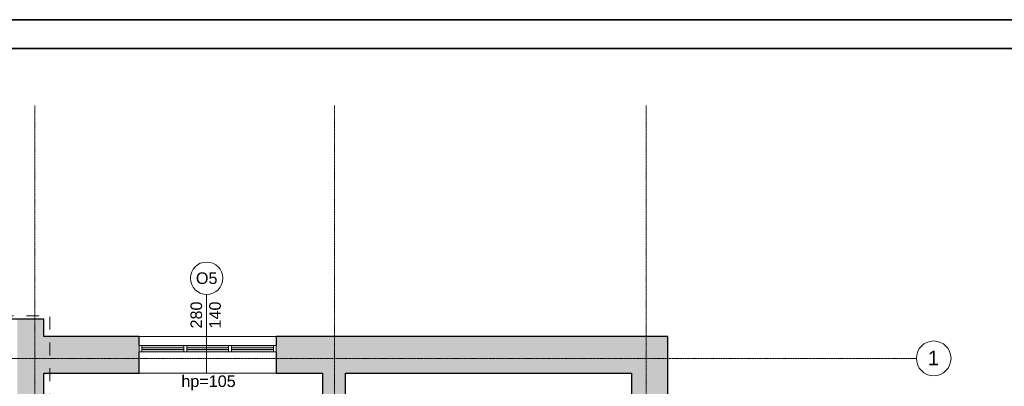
# Model space of a CAD drawing. Header units: centimetres. Extents: x 14504 to 44111, y -18976 to -7683.
# Tile 116 of 141: x 37770 to 39474, y -16640 to -16006. Entities that reach past the tile are written whole.
import ezdxf

# ---------------------------------------------------------------- set-up
doc = ezdxf.new("R2010")
doc.units = ezdxf.units.CM
doc.linetypes.add('Aligning Line 1_8_', pattern=[0.635, 0.3175, -0.3175])
doc.linetypes.add('Linia siatki', pattern=[0.9925, 0.47, -0.2175, 0.0875, -0.2175])
for name, color, linetype, lineweight in [('_gruba', 90, 'Continuous', 35), ('A-DETL', 6, 'Continuous', 9), ('A-DETL-THIN', 151, 'Continuous', 9), ('A-GLAZ', 151, 'Continuous', 9), ('A-WALL', 4, 'Continuous', 9), ('A-WALL-PATT', 111, 'Continuous', 25), ('G-ANNO-TEXT', 8, 'Continuous', 9), ('I-WALL', 2, 'Continuous', 9), ('S-GRID', 8, 'Continuous', 9), ('S-GRID-IDEN', 8, 'Continuous', 9)]:
    doc.layers.add(name, color=color, linetype=linetype, lineweight=lineweight)
doc.styles.add('Arial', font='arial.ttf', dxfattribs={"height": 23.8125})
doc.styles.add('Arial_3', font='arial.ttf', dxfattribs={"width": 0.8, "height": 18})
doc.styles.add('Arial_5', font='arial.ttf', dxfattribs={"height": 15})

# ---------------------------------------------------------------- blocks, each defined once
blk = doc.blocks.new('Aluminum_2 szybowe - 160x140 wymiana-631431-6_Poziom posadzka II pietra')
at = {"layer": 'A-GLAZ'}
h = blk.add_hatch(color=256, dxfattribs=at)
h.paths.add_polyline_path([(-59.7, 7.7), (-59.7, 12.2), (-132.1, 12.2), (-132.1, 7.7), (-112.9, 7.7)])
h.paths.add_polyline_path([(-112.9, 14.7), (-59.7, 14.7), (-59.7, 19.2), (-132.1, 19.2), (-132.1, 14.7)])
h = blk.add_hatch(color=256, dxfattribs=at)
h.paths.add_polyline_path([(17.8, 7.7), (17.8, 12.2), (-54.6, 12.2), (-54.6, 7.7)])
h.paths.add_polyline_path([(17.8, 14.7), (17.8, 19.2), (-54.6, 19.2), (-54.6, 14.7)])
at = {"layer": 'A-GLAZ', "lineweight": 18}
for p, q in [((-132.1, 19.2), (-137.2, 19.2)), ((-137.2, 19.2), (-137.2, 7.7)), ((-132.1, 7.7), (-132.1, 19.2)), ((-54.6, 19.2), (-59.7, 19.2)), ((-59.7, 19.2), (-59.7, 7.7)), ((-54.6, 7.7), (-54.6, 19.2)), ((22.8, 19.2), (17.8, 19.2)), ((17.8, 19.2), (17.8, 7.7)), ((22.8, 7.7), (22.8, 19.2)), ((-137.2, 7.7), (-132.1, 7.7)), ((-59.7, 14.7), (-132.1, 14.7)), ((-132.1, 14.7), (-132.1, 12.2)), ((-132.1, 12.2), (-59.7, 12.2)), ((-59.7, 12.2), (-59.7, 14.7)), ((-59.7, 7.7), (-54.6, 7.7)), ((17.8, 14.7), (-54.6, 14.7)), ((-54.6, 14.7), (-54.6, 12.2)), ((-54.6, 12.2), (17.8, 12.2)), ((17.8, 12.2), (17.8, 14.7)), ((17.8, 7.7), (22.8, 7.7))]:
    blk.add_line(p, q, dxfattribs=at)
at = {"layer": 'A-GLAZ'}
for p, q in [((-132.1, 19.2), (-59.7, 19.2)), ((-54.6, 19.2), (17.8, 19.2)), ((-59.7, 7.7), (-132.1, 7.7)), ((17.8, 7.7), (-54.6, 7.7))]:
    blk.add_line(p, q, dxfattribs=at)
blk = doc.blocks.new('Siatka - M_Symbol siatki - okrąg-11506-6_Poziom posadzka II pietra')
at = {"layer": 'S-GRID-IDEN'}
blk.add_circle((0, 0), 0.3, dxfattribs=at)

msp = doc.modelspace()

# ---------------------------------------------------------------- hatches: boundary and pattern name
at = {"layer": 'A-WALL-PATT', "lineweight": 9, "transparency": 33554610}
h = msp.add_hatch(color=256, dxfattribs=at)
h.paths.add_polyline_path([(37766.1, -18063.9), (37812.1, -18063.9), (37812.1, -17274.9), (37766.1, -17274.9), (37766.1, -18061.9)])
h.paths.add_polyline_path([(37766.1, -17129.9), (37812.1, -17129.9), (37812.1, -16523.9), (37766.1, -16523.9), (37766.1, -17076.1)])
h = msp.add_hatch(color=256, dxfattribs=at)
h.paths.add_polyline_path([(38294.1, -16616.9), (38312.1, -16616.9), (38312.1, -16553.9), (38214.1, -16553.9), (38214.1, -16616.9)])
h.paths.add_polyline_path([(37912.1, -16616.9), (37976.6, -16616.9), (37976.6, -16553.9), (37812.1, -16553.9), (37812.1, -16616.9)])
for points in [[(38829.1, -16616.9), (38829.1, -16553.9), (38312.1, -16553.9), (38312.1, -16616.9), (38410.9, -16616.9)], [(38892.1, -18063.9), (38892.1, -16553.9), (38829.1, -16553.9), (38829.1, -18063.9)]]:
    msp.add_hatch(color=256, dxfattribs=at).paths.add_polyline_path(points)
h = msp.add_hatch(color=256, dxfattribs=at)
h.paths.add_polyline_path([(38314.1, -18063.9), (38334.1, -18063.9), (38334.1, -17334.9), (38294.1, -17334.9), (38294.1, -18063.9)])
h.paths.add_polyline_path([(38294.1, -17107.9), (38334.1, -17107.9), (38334.1, -16616.9), (38294.1, -16616.9), (38294.1, -17076.1)])

# ---------------------------------------------------------------- linework, layer by layer
at = {"layer": 'A-DETL', "linetype": 'Aligning Line 1_8_', "ltscale": 70}
for p in [(37426.1, -16517.9), (37822.1, -17341.9)]:
    msp.add_line(p, (37822.1, -16517.9), dxfattribs=at)
at = {"layer": 'A-DETL-THIN'}
msp.add_line((38093.6, -16616.9), (38093.6, -16480.9), dxfattribs=at)
msp.add_circle((38093.6, -16452.9), 28, dxfattribs=at)
at = {"layer": 'A-WALL', "lineweight": 25}
for p, q in [((37812.1, -16523.9), (37692.1, -16523.9)), ((37812.1, -16553.9), (37812.1, -16523.9)), ((37976.6, -16553.9), (37812.1, -16553.9)), ((37976.6, -16568.9), (37976.6, -16553.9)), ((38892.1, -16553.9), (38214.1, -16553.9)), ((38214.1, -16553.9), (38214.1, -16568.9)), ((38892.1, -18126.9), (38892.1, -16553.9)), ((37976.6, -16616.9), (37976.6, -16580.3)), ((38214.1, -16580.3), (38214.1, -16616.9)), ((37812.1, -17107.9), (37812.1, -16616.9)), ((37812.1, -16616.9), (37976.6, -16616.9)), ((38214.1, -16616.9), (38294.1, -16616.9)), ((38334.1, -16616.9), (38829.1, -16616.9)), ((38829.1, -16616.9), (38829.1, -16877.9))]:
    msp.add_line(p, q, dxfattribs=at)
at = {"layer": 'A-WALL'}
for p, q in [((37976.6, -16553.9), (38214.1, -16553.9)), ((38214.1, -16616.9), (37976.6, -16616.9))]:
    msp.add_line(p, q, dxfattribs=at)
at = {"layer": 'I-WALL', "lineweight": 25}
for p, q in [((38294.1, -16616.9), (38294.1, -17107.9)), ((38334.1, -17079.9), (38334.1, -16616.9))]:
    msp.add_line(p, q, dxfattribs=at)
at = {"layer": 'S-GRID', "linetype": 'Linia siatki'}
for p, q in [((37796.1, -16154.3), (37796.1, -18458.6)), ((38315.1, -16154.3), (38315.1, -18458.6)), ((38854.6, -16154.3), (38854.6, -18458.6)), ((35798.9, -16591.4), (39321.9, -16591.4))]:
    msp.add_line(p, q, dxfattribs=at)

# ---------------------------------------------------------------- block references
at = {"layer": 'A-GLAZ'}
for p in [(38113.8, -16588.1), (38191.3, -16588.1)]:
    msp.add_blockref('Aluminum_2 szybowe - 160x140 wymiana-631431-6_Poziom posadzka II pietra', p, dxfattribs=at)
at = {"layer": 'S-GRID-IDEN', "xscale": 99.99999999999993, "yscale": 99.99999999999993, "zscale": 99.99999999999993, "rotation": 269.9999999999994}
msp.add_blockref('Siatka - M_Symbol siatki - okrąg-11506-6_Poziom posadzka II pietra', (39351.9, -16591.4), dxfattribs=at)

# ---------------------------------------------------------------- texts
at = {"layer": 'G-ANNO-TEXT', "attachment_point": 1}
for s, insert, char_height, width, style in [('O5', (38075.1, -16442.8), 20, 45.696, 'Arial_5'), ('ć otwór w istniejącym stropie ', (37581.7, -16624.2), 10, 221.266, 'Arial_3'), ('hp=105', (38049.9, -16620.9), 20, 116.245, 'Arial_5')]:
    msp.add_mtext(s, dxfattribs=dict(at, insert=insert, char_height=char_height, width=width, style=style))
at = {"layer": 'G-ANNO-TEXT', "char_height": 20, "width": 57.721, "attachment_point": 1, "rotation": 90, "style": 'Arial_5'}
for s, insert in [('280', (38065.7, -16539.8)), ('140', (38098.1, -16539.8))]:
    msp.add_mtext(s, dxfattribs=dict(at, insert=insert))

# ---------------------------------------------------------------- next in the draw order: texts
at = {"layer": 'S-GRID-IDEN', "insert": (39341.7, -16578.3), "char_height": 25, "width": 23.249, "attachment_point": 1, "style": 'Arial', "bg_fill": 3, "box_fill_scale": 1.25, "bg_fill_color": 256, "bg_fill_true_color": 13158600, "bg_fill_transparency": 0}
msp.add_mtext('\\fArial|b0|i0|c238|p34|;1', dxfattribs=at)

# ---------------------------------------------------------------- next in the draw order: linework, layer by layer
at = {"layer": '_gruba'}
for points in [[(35620.2, -16006.1), (40620.2, -16006.1), (40620.2, -18976.1), (35620.2, -18976.1)], [(35670.2, -18926.1), (40570.2, -18926.1), (40570.2, -16056.1), (35670.2, -16056.1)]]:
    msp.add_lwpolyline(points, dxfattribs=at)

doc.saveas('drawing.dxf')
